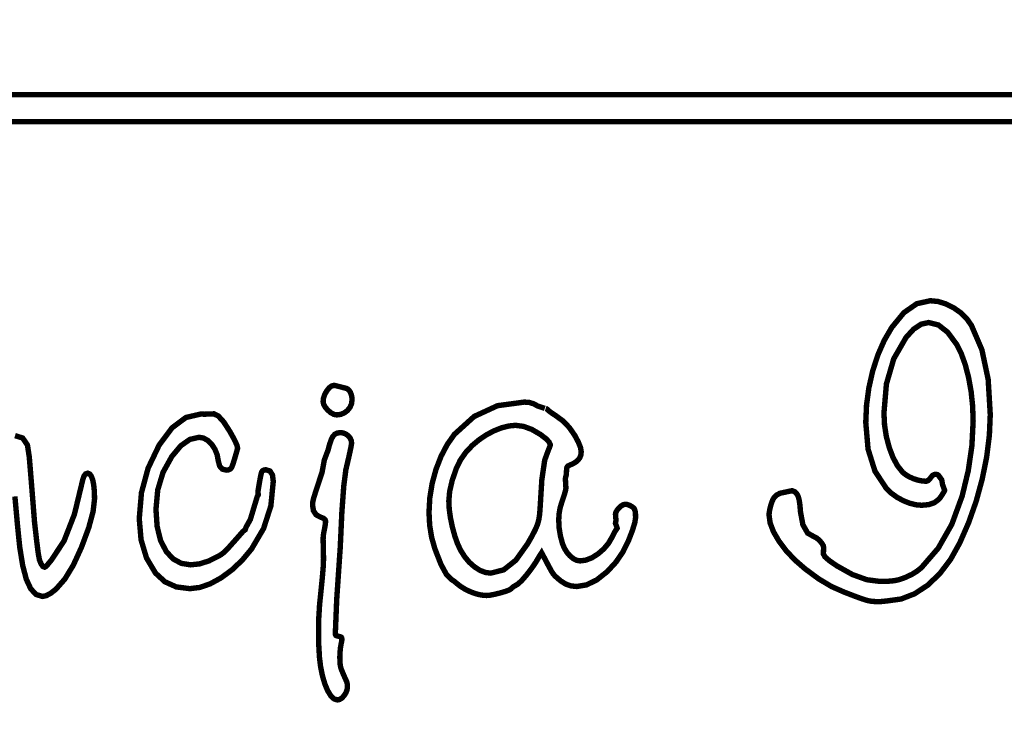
# Model space of a CAD drawing. Header units: millimetres. Extents: x 0 to 6566002, y 0 to 5716629.
# Tile 31 of 99: x 6564197 to 6564207, y 5715829 to 5715836. Entities that reach past the tile are written whole.
import ezdxf
from ezdxf import colors
from ezdxf.entities.mleader import LeaderData, LeaderLine
from ezdxf.math import Vec2, Vec3

# ---------------------------------------------------------------- set-up
doc = ezdxf.new("R2010")
doc.units = ezdxf.units.MM
doc.layers.add('!IS-W-OPIS RZĘDNYCH', color=160, linetype='Continuous', lineweight=13)
doc.styles.get("Standard").update_dxf_attribs({"font": 'arial.ttf'})

msp = doc.modelspace()

# ---------------------------------------------------------------- leaders
at = {"layer": '!IS-W-OPIS RZĘDNYCH'}
ml = msp.add_multileader_mtext('Standard', dxfattribs=at)
ml.set_content('{\\C5;STUDNIA WODOMIERZOWA}', color=256)
ml.set_leader_properties()
ml.build(insert=Vec2(0, 0))
ml.multileader.update_dxf_attribs({"has_text_frame": 1, "text_left_attachment_type": 2, "text_right_attachment_type": 2, "dogleg_length": 0.288, "arrow_head_size": 0.5})
ctx = ml.context
ctx.base_point, ctx.char_height, ctx.arrow_head_size, ctx.landing_gap_size, ctx.plane_origin = Vec3(6564820.406675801, 5715943.263524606), 0.8, 0.5, 0.104, Vec3(6564830.684513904, 5715951.059403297)
ctx.left_attachment, ctx.right_attachment, ctx.text_align_type, ctx.attachment_type = 2, 2, 1, 1
notes = []
notes.append((ctx, [(0, (0, 0, 0), (0, 0), (1, 0), 1, [])]))
ctx.mtext.insert, ctx.mtext.width, ctx.mtext.alignment, ctx.mtext.flow_direction = Vec3(6564825.378070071, 5715944.350927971), 7.024169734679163, 2, 5
ctx.mtext.has_bg_fill, ctx.mtext.bg_color, ctx.mtext.bg_scale_factor, ctx.mtext.bg_transparency, ctx.mtext.use_window_bg_color = 1, -1073741824, 1, 0, 1
for ctx, leaders in notes:
    for number, flags, end, landing, length, lines in leaders:
        leader = LeaderData()
        leader.index, (leader.has_last_leader_line, leader.has_dogleg_vector, leader.attachment_direction) = number, flags
        leader.last_leader_point, leader.dogleg_vector, leader.dogleg_length = Vec3(end), Vec3(landing), length
        for number, points, colour, breaks in lines:
            line = LeaderLine()
            line.index, line.vertices, line.color, line.breaks = number, Vec3.list(points), colors.encode_raw_color(colour), breaks
            leader.lines.append(line)
        ctx.leaders.append(leader)

# ---------------------------------------------------------------- next in the draw order: linework, layer by layer
at = {"color": 0, "linetype": 'Continuous', "const_width": 0.05588551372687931}
for points in [[(6564169.982916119, 5715835.070444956), (6564243.472292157, 5715835.070444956), (6564243.472292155, 5715740.818296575), (6564169.982916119, 5715740.818296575)], [(6564170.262343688, 5715834.791017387), (6564243.192864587, 5715834.791017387), (6564243.192864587, 5715741.097724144), (6564170.262343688, 5715741.097724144)], [(6564205.126241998, 5715830.972099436), (6564205.153011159, 5715830.961723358), (6564205.173800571, 5715830.943094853), (6564205.18888966, 5715830.916083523), (6564205.199861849, 5715830.87724309), (6564205.208077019, 5715830.823108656), (6564205.213665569, 5715830.753624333), (6564205.238460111, 5715830.620225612), (6564205.287657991, 5715830.533267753), (6564205.360942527, 5715830.492452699), (6564205.380856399, 5715830.482207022), (6564205.401086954, 5715830.466391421), (6564205.42144791, 5715830.444633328), (6564205.438977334, 5715830.422092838), (6564205.449390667, 5715830.402663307), (6564205.45283694, 5715830.386046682), (6564205.450638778, 5715830.317251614), (6564205.466212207, 5715830.288302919), (6564205.513044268, 5715830.247208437), (6564205.591302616, 5715830.193670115), (6564205.751191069, 5715830.104439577), (6564205.90007008, 5715830.050901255), (6564206.038088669, 5715830.033055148), (6564206.099488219, 5715830.034135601), (6564206.150884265, 5715830.037339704), (6564206.191885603, 5715830.042667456), (6564206.227801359, 5715830.050472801), (6564206.265524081, 5715830.062246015), (6564206.30490474, 5715830.077726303), (6564206.366378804, 5715830.107010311), (6564206.419786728, 5715830.140131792), (6564206.46522165, 5715830.177090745), (6564206.637870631, 5715830.377104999), (6564206.778161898, 5715830.624100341), (6564206.885760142, 5715830.91798363), (6564206.948445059, 5715831.179881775), (6564206.986167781, 5715831.438072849), (6564206.998779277, 5715831.692687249), (6564206.993656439, 5715831.846204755), (6564206.978157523, 5715831.995922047), (6564206.952133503, 5715832.141820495), (6564206.917372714, 5715832.275722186), (6564206.875998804, 5715832.390548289), (6564206.828198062, 5715832.485777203), (6564206.735390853, 5715832.611538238), (6564206.639193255, 5715832.686890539), (6564206.539605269, 5715832.711964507), (6564206.461533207, 5715832.694770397), (6564206.383349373, 5715832.643169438), (6564206.30490474, 5715832.557143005), (6564206.178025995, 5715832.336506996), (6564206.102021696, 5715832.075819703), (6564206.076742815, 5715831.77489484), (6564206.082815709, 5715831.652542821), (6564206.101015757, 5715831.533860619), (6564206.131380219, 5715831.41875509), (6564206.170723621, 5715831.314677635), (6564206.217183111, 5715831.229321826), (6564206.270665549, 5715831.162650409), (6564206.300992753, 5715831.137986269), (6564206.33815662, 5715831.115986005), (6564206.38213852, 5715831.096351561), (6564206.427796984, 5715831.081504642), (6564206.471741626, 5715831.072618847), (6564206.514065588, 5715831.069656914), (6564206.529657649, 5715831.074761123), (6564206.547317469, 5715831.090204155), (6564206.567249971, 5715831.116153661), (6564206.580923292, 5715831.130553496), (6564206.595863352, 5715831.139308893), (6564206.612424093, 5715831.142252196), (6564206.628165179, 5715831.139103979), (6564206.641633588, 5715831.129715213), (6564206.652549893, 5715831.114234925), (6564206.674401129, 5715831.084243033), (6564206.682392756, 5715831.035846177), (6564206.704243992, 5715830.975918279), (6564206.701561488, 5715830.968504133), (6564206.693364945, 5715830.953880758), (6564206.679523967, 5715830.931992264), (6564206.664695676, 5715830.909321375), (6564206.652289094, 5715830.89231355), (6564206.642341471, 5715830.88109919), (6564206.59714872, 5715830.847698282), (6564206.5388415, 5715830.82778441), (6564206.467438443, 5715830.821171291), (6564206.40618792, 5715830.826499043), (6564206.342031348, 5715830.842594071), (6564206.274987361, 5715830.869586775), (6564206.21010428, 5715830.905074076), (6564206.152504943, 5715830.946652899), (6564206.102189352, 5715830.994472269), (6564205.983674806, 5715831.174386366), (6564205.912458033, 5715831.402157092), (6564205.888706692, 5715831.678082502), (6564205.89667969, 5715831.857475), (6564205.920505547, 5715832.035023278), (6564205.960053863, 5715832.210615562), (6564206.014020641, 5715832.377061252), (6564206.079816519, 5715832.527244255), (6564206.157646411, 5715832.660996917), (6564206.283519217, 5715832.81455168), (6564206.416545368, 5715832.906781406), (6564206.557060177, 5715832.937555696), (6564206.635728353, 5715832.929489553), (6564206.715719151, 5715832.905272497), (6564206.796883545, 5715832.8648859), (6564206.871881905, 5715832.812241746), (6564206.933430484, 5715832.751252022), (6564206.981249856, 5715832.682047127), (6564207.089388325, 5715832.430171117), (6564207.154271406, 5715832.122763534), (6564207.1758991, 5715831.75956358), (6564207.166659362, 5715831.54531715), (6564207.138958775, 5715831.322967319), (6564207.092797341, 5715831.092532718), (6564207.030112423, 5715830.863159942), (6564206.9530463, 5715830.643865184), (6564206.861710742, 5715830.434443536), (6564206.764991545, 5715830.260304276), (6564206.654021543, 5715830.113604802), (6564206.528670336, 5715829.994251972), (6564206.39409802, 5715829.905710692), (6564206.254514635, 5715829.851538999), (6564206.110255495, 5715829.831736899), (6564206.071359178, 5715829.827508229), (6564206.042205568, 5715829.824956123), (6564206.022757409, 5715829.824099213), (6564205.974956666, 5715829.825608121), (6564205.933582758, 5715829.830078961), (6564205.898821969, 5715829.837530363), (6564205.851934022, 5715829.852600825), (6564205.773750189, 5715829.881232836), (6564205.66412144, 5715829.923482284), (6564205.535696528, 5715829.980019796), (6564205.401049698, 5715830.060290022), (6564205.26038586, 5715830.16433022), (6564205.15649469, 5715830.25477161), (6564205.066649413, 5715830.349981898), (6564204.991446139, 5715830.449700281), (6564204.934312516, 5715830.547835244), (6564204.900054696, 5715830.638127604), (6564204.888635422, 5715830.720484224), (6564204.890554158, 5715830.74594939), (6564204.896217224, 5715830.777655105), (6564204.905419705, 5715830.815452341), (6564204.917062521, 5715830.851964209), (6564204.928519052, 5715830.879962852), (6564204.939677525, 5715830.899504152), (6564204.967378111, 5715830.927130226), (6564205.00089079, 5715830.945143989), (6564205.040215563, 5715830.953694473)], [(6564200.391304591, 5715832.06216501), (6564200.408573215, 5715832.058569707), (6564200.451400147, 5715832.047914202), (6564200.519654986, 5715832.030347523), (6564200.534408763, 5715832.023305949), (6564200.548063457, 5715832.009744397), (6564200.560432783, 5715831.989569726), (6564200.569635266, 5715831.9653713), (6564200.57529833, 5715831.939887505), (6564200.577235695, 5715831.913136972), (6564200.572094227, 5715831.871930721), (6564200.556595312, 5715831.834953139), (6564200.53058992, 5715831.802241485), (6564200.497282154, 5715831.776757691), (6564200.460118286, 5715831.76144506), (6564200.419023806, 5715831.756340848), (6564200.389870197, 5715831.761687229), (6564200.359263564, 5715831.777800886), (6564200.327203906, 5715831.804812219), (6564200.299969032, 5715831.836462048), (6564200.283743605, 5715831.866398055), (6564200.278359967, 5715831.894657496), (6564200.282495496, 5715831.930685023), (6564200.294864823, 5715831.967308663), (6564200.315467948, 5715832.004230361), (6564200.340523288, 5715832.035638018), (6564200.365839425, 5715832.054899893)], [(6564202.570690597, 5715831.823291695), (6564202.573633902, 5715831.823291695), (6564202.576558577, 5715831.823291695), (6564202.579501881, 5715831.823291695), (6564202.58648757, 5715831.820981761), (6564202.595764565, 5715831.81412647), (6564202.607146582, 5715831.802912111), (6564202.622720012, 5715831.789741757), (6564202.646229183, 5715831.773013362), (6564202.677841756, 5715831.752596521), (6564202.756305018, 5715831.695257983), (6564202.823889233, 5715831.625512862), (6564202.880482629, 5715831.543584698), (6564202.917422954, 5715831.474081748), (6564202.939479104, 5715831.418158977), (6564202.946781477, 5715831.37540656), (6564202.94361463, 5715831.343756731), (6564202.933965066, 5715831.316186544), (6564202.917665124, 5715831.292602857), (6564202.894826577, 5715831.27151539), (6564202.864015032, 5715831.252532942), (6564202.825118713, 5715831.235245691), (6564202.812972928, 5715831.229694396), (6564202.804403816, 5715831.22317442), (6564202.799597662, 5715831.215518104), (6564202.796896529, 5715831.201975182), (6564202.794698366, 5715831.176826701), (6564202.792984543, 5715831.140352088), (6564202.782794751, 5715831.097003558), (6564202.788662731, 5715830.998291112), (6564202.783782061, 5715830.970888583), (6564202.769009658, 5715830.920535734), (6564202.744215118, 5715830.847288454), (6564202.727691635, 5715830.790788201), (6564202.717669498, 5715830.730878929), (6564202.71429774, 5715830.667597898), (6564202.718656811, 5715830.585856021), (6564202.731584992, 5715830.504915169), (6564202.752951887, 5715830.424849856), (6564202.772828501, 5715830.376713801), (6564202.79887115, 5715830.334222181), (6564202.830912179, 5715830.297524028), (6564202.865598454, 5715830.26883613), (6564202.900936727, 5715830.251586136), (6564202.936591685, 5715830.245811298), (6564202.995904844, 5715830.253896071), (6564203.057341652, 5715830.278131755), (6564203.121051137, 5715830.318499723), (6564203.180308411, 5715830.36987714), (6564203.22838858, 5715830.427215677), (6564203.265310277, 5715830.490478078), (6564203.28159159, 5715830.522928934), (6564203.293793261, 5715830.546028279), (6564203.301766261, 5715830.559347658), (6564203.310968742, 5715830.572108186), (6564203.316631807, 5715830.580062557), (6564203.318550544, 5715830.583471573), (6564203.301021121, 5715830.633861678), (6564203.306162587, 5715830.6675979), (6564203.301021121, 5715830.727525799), (6564203.305119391, 5715830.748128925), (6564203.31733969, 5715830.770408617), (6564203.337477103, 5715830.79440213), (6564203.361023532, 5715830.815210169), (6564203.383228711, 5715830.827803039), (6564203.403850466, 5715830.832031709), (6564203.419386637, 5715830.830131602), (6564203.437102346, 5715830.82454305), (6564203.457090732, 5715830.815452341), (6564203.476073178, 5715830.803977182), (6564203.489522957, 5715830.792669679), (6564203.497794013, 5715830.781641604), (6564203.503904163, 5715830.763404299), (6564203.507573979, 5715830.734120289), (6564203.508803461, 5715830.693789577), (6564203.500755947, 5715830.641070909), (6564203.476501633, 5715830.562048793), (6564203.435891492, 5715830.456741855), (6564203.378348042, 5715830.33910285), (6564203.305100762, 5715830.232063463), (6564203.216466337, 5715830.135660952), (6564203.108309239, 5715830.049653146), (6564203.003691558, 5715829.998052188), (6564202.902352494, 5715829.98083945), (6564202.842294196, 5715829.987024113), (6564202.787451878, 5715830.005652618), (6564202.737620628, 5715830.036873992), (6564202.702096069, 5715830.065859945), (6564202.675494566, 5715830.090412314), (6564202.657462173, 5715830.110791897), (6564202.639746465, 5715830.13880917), (6564202.612977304, 5715830.187075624), (6564202.577229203, 5715830.255423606), (6564202.537177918, 5715830.33001214), (6564202.51100487, 5715830.289234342), (6564202.476970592, 5715830.23122518), (6564202.434683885, 5715830.169248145), (6564202.384126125, 5715830.10317284), (6564202.334574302, 5715830.04561076), (6564202.295212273, 5715830.008018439), (6564202.266040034, 5715829.990377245), (6564202.249479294, 5715829.981640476), (6564202.234539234, 5715829.97050063), (6564202.220865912, 5715829.956641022), (6564202.203839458, 5715829.945612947), (6564202.167197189, 5715829.931604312), (6564202.110845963, 5715829.914615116), (6564202.050564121, 5715829.89974957), (6564202.002428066, 5715829.890826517), (6564201.966437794, 5715829.887845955), (6564201.915246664, 5715829.892074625), (6564201.860795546, 5715829.904667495), (6564201.803196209, 5715829.925456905), (6564201.746602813, 5715829.952673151), (6564201.695039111, 5715829.984844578), (6564201.648654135, 5715830.022269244), (6564201.636247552, 5715830.033185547), (6564201.622015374, 5715830.043058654), (6564201.605678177, 5715830.05220525), (6564201.553686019, 5715830.10464449), (6564201.496850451, 5715830.209746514), (6564201.435171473, 5715830.367567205), (6564201.400596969, 5715830.487795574), (6564201.379956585, 5715830.614078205), (6564201.373119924, 5715830.746582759), (6564201.38113018, 5715830.896244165), (6564201.405030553, 5715831.044378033), (6564201.444634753, 5715831.19066768), (6564201.497856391, 5715831.3283137), (6564201.561454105, 5715831.449678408), (6564201.635614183, 5715831.555022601), (6564201.840360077, 5715831.740394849), (6564202.08161784, 5715831.851718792), (6564202.359331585, 5715831.888864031), (6564202.410187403, 5715831.884653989), (6564202.453573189, 5715831.872098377), (6564202.48980563, 5715831.851308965), (6564202.492469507, 5715831.849837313), (6564202.497555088, 5715831.847899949), (6564202.505062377, 5715831.845590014), (6564202.514059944, 5715831.842758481), (6564202.52480859, 5715831.839237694), (6564202.537177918, 5715831.834748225)], [(6564199.686439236, 5715831.188748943), (6564199.729005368, 5715831.175410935), (6564199.75450779, 5715831.135434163), (6564199.763002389, 5715831.068986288), (6564199.738002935, 5715830.8145768), (6564199.663097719, 5715830.581403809), (6564199.53851028, 5715830.369467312), (6564199.442368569, 5715830.253933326), (6564199.337769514, 5715830.154568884), (6564199.225048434, 5715830.071336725), (6564199.111191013, 5715830.008707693), (6564199.002959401, 5715829.971133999), (6564198.900744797, 5715829.958615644), (6564198.760770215, 5715829.976443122), (6564198.642497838, 5715830.02992556), (6564198.545760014, 5715830.119081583), (6564198.452207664, 5715830.276436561), (6564198.396079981, 5715830.464398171), (6564198.377376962, 5715830.682929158), (6564198.40019688, 5715830.951272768), (6564198.468544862, 5715831.20449003), (6564198.582215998, 5715831.442301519), (6564198.715782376, 5715831.621749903), (6564198.85972483, 5715831.729459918), (6564199.013689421, 5715831.765357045), (6564199.021457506, 5715831.765114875), (6564199.032951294, 5715831.764444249), (6564199.048003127, 5715831.763382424), (6564199.148559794, 5715831.767201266), (6564199.195745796, 5715831.744064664), (6564199.251314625, 5715831.682441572), (6564199.315471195, 5715831.582443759), (6564199.362116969, 5715831.497926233), (6564199.388364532, 5715831.440606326), (6564199.394176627, 5715831.410465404), (6564199.366494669, 5715831.31324324), (6564199.346096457, 5715831.247316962), (6564199.332926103, 5715831.212966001), (6564199.320836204, 5715831.197485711), (6564199.3020773, 5715831.188096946), (6564199.276835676, 5715831.184948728), (6564199.236244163, 5715831.195138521), (6564199.209083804, 5715831.225726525), (6564199.195205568, 5715831.276694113), (6564199.183078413, 5715831.342489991), (6564199.15994181, 5715831.401132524), (6564199.125963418, 5715831.452565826), (6564199.085166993, 5715831.492430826), (6564199.041445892, 5715831.516461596), (6564198.994837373, 5715831.52450911), (6564198.900055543, 5715831.50260199), (6564198.806726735, 5715831.436824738), (6564198.714888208, 5715831.327009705), (6564198.623254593, 5715831.162184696), (6564198.568412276, 5715830.979811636), (6564198.550174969, 5715830.779741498), (6564198.562078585, 5715830.602696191), (6564198.597770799, 5715830.456499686), (6564198.657251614, 5715830.341450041), (6564198.728617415, 5715830.265613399), (6564198.81263197, 5715830.220215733), (6564198.90881094, 5715830.205108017), (6564199.001804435, 5715830.215297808), (6564199.098728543, 5715830.245885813), (6564199.199601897, 5715830.296853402), (6564199.226762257, 5715830.313637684), (6564199.25137051, 5715830.332117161), (6564199.27316586, 5715830.352310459), (6564199.306417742, 5715830.388654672), (6564199.365302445, 5715830.454599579), (6564199.449615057, 5715830.550405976), (6564199.472937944, 5715830.568885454), (6564199.481674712, 5715830.594983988), (6564199.526103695, 5715830.675216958), (6564199.596817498, 5715830.910345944), (6564199.607007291, 5715830.929421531), (6564199.605535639, 5715830.970199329), (6564199.62185421, 5715831.06833429), (6564199.634242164, 5715831.133329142), (6564199.642718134, 5715831.165221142), (6564199.651976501, 5715831.178391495), (6564199.66656262, 5715831.186196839)], [(6564200.457603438, 5715831.572905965), (6564200.486365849, 5715831.569292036), (6564200.513004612, 5715831.558468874), (6564200.537836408, 5715831.540417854), (6564200.557284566, 5715831.51752342), (6564200.568946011, 5715831.492188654), (6564200.57282074, 5715831.46458121), (6564200.56622625, 5715831.423002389), (6564200.546349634, 5715831.330325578), (6564200.513060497, 5715831.186848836), (6564200.491488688, 5715831.017590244), (6564200.472208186, 5715830.750643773), (6564200.455479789, 5715830.386046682), (6564200.419023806, 5715829.850290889), (6564200.405983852, 5715829.531110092), (6564200.404735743, 5715829.519225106), (6564200.403971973, 5715829.508085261), (6564200.403711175, 5715829.497969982), (6564200.404474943, 5715829.486886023), (6564200.406859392, 5715829.479080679), (6564200.410957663, 5715829.474423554), (6564200.419750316, 5715829.470772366), (6564200.435808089, 5715829.466133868), (6564200.459149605, 5715829.460340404), (6564200.466414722, 5715829.456707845), (6564200.470755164, 5715829.448082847), (6564200.472208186, 5715829.43422324), (6564200.471481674, 5715829.421537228), (6564200.469320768, 5715829.407845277), (6564200.465669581, 5715829.393445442), (6564200.457677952, 5715829.346725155), (6564200.452797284, 5715829.299427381), (6564200.451157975, 5715829.251384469), (6564200.45210803, 5715829.206433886), (6564200.454995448, 5715829.170946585), (6564200.459801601, 5715829.145052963), (6564200.470196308, 5715829.114651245), (6564200.490762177, 5715829.065602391), (6564200.521052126, 5715828.997850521), (6564200.525914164, 5715828.98253789), (6564200.528820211, 5715828.964542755), (6564200.529770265, 5715828.9436602), (6564200.525932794, 5715828.912680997), (6564200.514476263, 5715828.882092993), (6564200.495531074, 5715828.851896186), (6564200.472748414, 5715828.82706439), (6564200.449425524, 5715828.812273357), (6564200.425562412, 5715828.80739269), (6564200.391584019, 5715828.817973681), (6564200.358257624, 5715828.849660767), (6564200.325750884, 5715828.902286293), (6564200.296280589, 5715828.972385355), (6564200.27185862, 5715829.055207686), (6564200.252112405, 5715829.150771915), (6564200.240506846, 5715829.248049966), (6564200.233390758, 5715829.373065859), (6564200.230987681, 5715829.525987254), (6564200.233651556, 5715829.65806335), (6564200.241661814, 5715829.790567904), (6564200.25503708, 5715829.923482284), (6564200.270293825, 5715830.073423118), (6564200.279570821, 5715830.187932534), (6564200.282700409, 5715830.26686151), (6564200.278359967, 5715830.466279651), (6564200.279105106, 5715830.490738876), (6564200.281284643, 5715830.51449022), (6564200.284898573, 5715830.537645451), (6564200.295330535, 5715830.589637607), (6564200.301720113, 5715830.629446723), (6564200.303881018, 5715830.656811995), (6564200.298273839, 5715830.672907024), (6564200.281340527, 5715830.686748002), (6564200.252838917, 5715830.698185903), (6564200.206137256, 5715830.722868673), (6564200.178269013, 5715830.765080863), (6564200.169010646, 5715830.824990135), (6564200.170482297, 5715830.848163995), (6564200.174859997, 5715830.873182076), (6564200.182143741, 5715830.900156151), (6564200.19699066, 5715830.947956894), (6564200.225399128, 5715831.035399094), (6564200.267443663, 5715831.162650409), (6564200.290766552, 5715831.289454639), (6564200.329402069, 5715831.391985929), (6564200.34633538, 5715831.455229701), (6564200.363454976, 5715831.503309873), (6564200.380388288, 5715831.535947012), (6564200.400581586, 5715831.556587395), (6564200.426270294, 5715831.568863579)], [(6564202.268238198, 5715831.648090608), (6564202.198716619, 5715831.64173829), (6564202.124165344, 5715831.622774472), (6564202.044472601, 5715831.59140407), (6564201.96524557, 5715831.549173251), (6564201.890917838, 5715831.499006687), (6564201.821452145, 5715831.441053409), (6564201.75297376, 5715831.368197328), (6564201.697963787, 5715831.289845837), (6564201.656720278, 5715831.205998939), (6564201.612961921, 5715831.078524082), (6564201.586714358, 5715830.965113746), (6564201.577958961, 5715830.865767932), (6564201.582057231, 5715830.783597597), (6564201.594277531, 5715830.693938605), (6564201.614414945, 5715830.596902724), (6564201.639935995, 5715830.503015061), (6564201.668363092, 5715830.422763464), (6564201.699714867, 5715830.356129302), (6564201.741293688, 5715830.28988634), (6564201.788852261, 5715830.23271546), (6564201.842576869, 5715830.184728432), (6564201.89935655, 5715830.14814205), (6564201.955838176, 5715830.126328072), (6564202.011705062, 5715830.119081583), (6564202.144805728, 5715830.152668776), (6564202.271423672, 5715830.253523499), (6564202.391372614, 5715830.421757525), (6564202.439322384, 5715830.505567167), (6564202.473952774, 5715830.573393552), (6564202.495599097, 5715830.624919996), (6564202.50826648, 5715830.67270211), (6564202.517040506, 5715830.729425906), (6564202.521921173, 5715830.795072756), (6564202.539618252, 5715831.086422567), (6564202.569479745, 5715831.289175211), (6564202.611468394, 5715831.403423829), (6564202.620037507, 5715831.421661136), (6564202.625160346, 5715831.436638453), (6564202.626874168, 5715831.448094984), (6564202.614467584, 5715831.476484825), (6564202.580172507, 5715831.511990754), (6564202.524044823, 5715831.554426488), (6564202.434907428, 5715831.606455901), (6564202.349626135, 5715831.637677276)]]:
    msp.add_lwpolyline(points, close=True, dxfattribs=at)
msp.add_lwpolyline([(6564197.093034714, 5715831.541665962), (6564197.172224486, 5715831.517225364), (6564197.221403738, 5715831.443810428), (6564197.24031167, 5715831.321290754), (6564197.252178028, 5715831.178801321), (6564197.27022905, 5715830.955371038), (6564197.294278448, 5715830.651093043), (6564197.316874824, 5715830.449756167), (6564197.333826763, 5715830.318499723), (6564197.345264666, 5715830.257323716), (6564197.362477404, 5715830.214869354), (6564197.380342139, 5715830.189404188), (6564197.398504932, 5715830.180909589), (6564197.40897415, 5715830.185380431), (6564197.423187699, 5715830.198923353), (6564197.441480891, 5715830.221687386), (6564197.448596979, 5715830.229958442), (6564197.458432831, 5715830.241880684), (6564197.471323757, 5715830.257323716), (6564197.600065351, 5715830.45309067), (6564197.707551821, 5715830.729463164), (6564197.793522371, 5715831.086217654), (6564197.805966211, 5715831.123344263), (6564197.822918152, 5715831.145661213), (6564197.844564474, 5715831.153112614), (6564197.864776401, 5715831.145270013), (6564197.881933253, 5715831.121835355), (6564197.896333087, 5715831.082994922), (6564197.906746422, 5715831.030537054), (6564197.91309874, 5715830.966194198), (6564197.915259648, 5715830.889966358), (6564197.900226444, 5715830.756977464), (6564197.855238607, 5715830.58973075), (6564197.78046379, 5715830.387946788), (6564197.69611392, 5715830.202798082), (6564197.60792658, 5715830.05770066), (6564197.515845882, 5715829.952822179), (6564197.462586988, 5715829.911392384), (6564197.416481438, 5715829.886523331), (6564197.377305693, 5715829.878233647), (6564197.31119313, 5715829.897979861), (6564197.255456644, 5715829.957106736), (6564197.209723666, 5715830.055427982), (6564197.172243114, 5715830.19808507), (6564197.141431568, 5715830.389194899), (6564197.117158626, 5715830.628720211), (6564197.091618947, 5715830.912879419)], dxfattribs=at)

doc.saveas('drawing.dxf')
